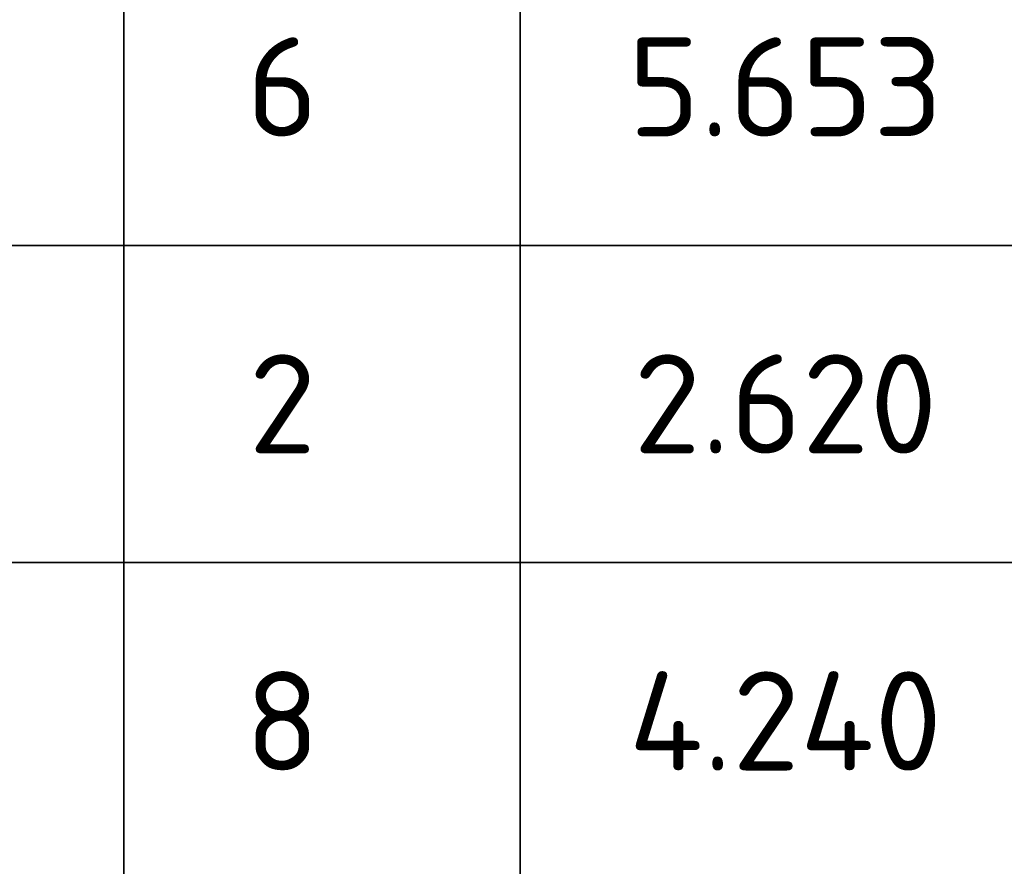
# Model space of a CAD drawing. Header units: metres. Extents: x -38 to 114, y -15 to 21.
# Tile 53 of 244: x 87.58 to 88.82, y -8.08 to -7.01. Entities that reach past the tile are written whole.
import ezdxf

# ---------------------------------------------------------------- set-up
doc = ezdxf.new("R2010")
doc.units = ezdxf.units.M
doc.styles.add('ISOCPEUR', font='txt')

msp = doc.modelspace()

# ---------------------------------------------------------------- linework, layer by layer
at = {"color": 7, "linetype": 'Continuous', "lineweight": 35, "transparency": 33554687}
for p, q in [((87.7114, -6.8927), (87.7114, -7.2927)), ((88.2114, -6.8927), (88.2114, -7.2927)), ((80.7114, -7.2927), (89.9614, -7.2927)), ((89.9614, -7.2927), (80.7114, -7.2927)), ((87.7114, -7.2927), (87.7114, -7.6927)), ((88.2114, -7.2927), (88.2114, -7.6927)), ((80.7114, -7.6927), (89.9614, -7.6927)), ((89.9614, -7.6927), (80.7114, -7.6927)), ((87.7114, -7.6927), (87.7114, -8.0927)), ((88.2114, -7.6927), (88.2114, -8.0927))]:
    msp.add_line(p, q, dxfattribs=at)
at = {"color": 7, "linetype": 'Continuous', "lineweight": 13, "transparency": 33554687}
for p, q in [((89.9614, -7.2927), (80.7114, -7.2927)), ((89.9614, -7.6927), (80.7114, -7.6927))]:
    msp.add_line(p, q, dxfattribs=at)

# ---------------------------------------------------------------- texts
at = {"color": 7, "linetype": 'Continuous', "lineweight": 35, "transparency": 33554687, "char_height": 0.0625, "attachment_point": 5, "style": 'ISOCPEUR'}
for s, insert, width in [('\\A1;{\\fISOCPEUR|i0|b0;\\H0.125000;\\W1.000000;\\C7;6}\\P', (87.9114, -7.0927), 0.136111), ('\\A1;{\\fISOCPEUR|i0|b0;\\H0.125000;\\W1.000000;\\C7;5.653}\\P', (88.5464, -7.0927), 0.446212), ('\\A1;{\\fISOCPEUR|i0|b0;\\H0.125000;\\W1.000000;\\C7;2}\\P', (87.9114, -7.4927), 0.136111), ('\\A1;{\\fISOCPEUR|i0|b0;\\H0.125000;\\W1.000000;\\C7;2.620}\\P', (88.5464, -7.4927), 0.446212), ('\\A1;{\\fISOCPEUR|i0|b0;\\H0.125000;\\W1.000000;\\C7;8}\\P', (87.9114, -7.8927), 0.136111), ('\\A1;{\\fISOCPEUR|i0|b0;\\H0.125000;\\W1.000000;\\C7;4.240}\\P', (88.5464, -7.8927), 0.471429)]:
    msp.add_mtext(s, dxfattribs=dict(at, insert=insert, width=width))

doc.saveas('drawing.dxf')
